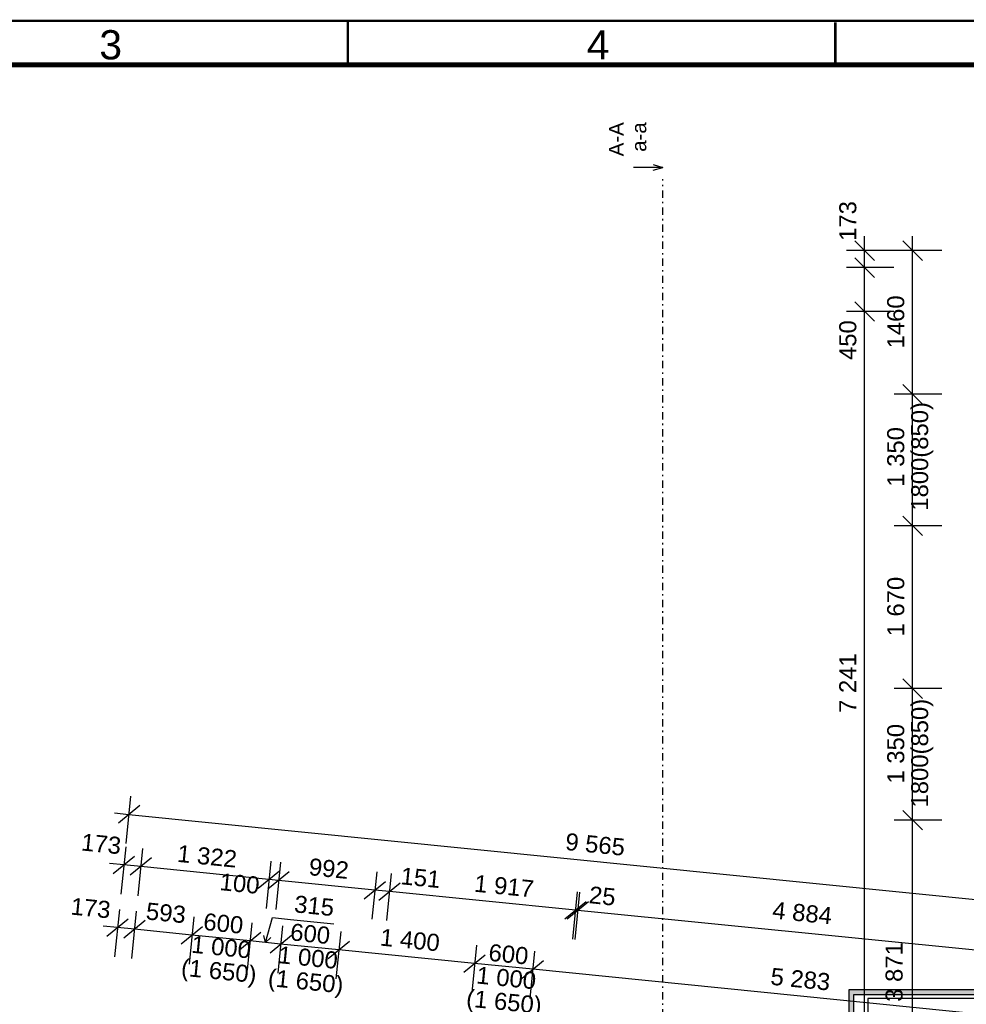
# Model space of a CAD drawing. Extents: x -12025 to 39812, y -30157 to 12.
# Tile 24 of 59: x 11033 to 20743, y -10090 to 12. Entities that reach past the tile are written whole.
import ezdxf
from ezdxf.enums import TextEntityAlignment as Align

# ---------------------------------------------------------------- set-up
doc = ezdxf.new("R2010")
doc.units = 0
doc.header["$MEASUREMENT"] = 0
doc.linetypes.add('Čerchovaná S', pattern=[175, 75, -42.5, 15, -42.5])
for name, color, linetype in [('OÚ Dukovany půdorys kóty 2NP', 7, 'Continuous'), ('OÚ Dukovany půdorys podklad 2NP', 7, 'Continuous'), ('Ramecek', 7, 'Continuous')]:
    doc.layers.add(name, color=color, linetype=linetype)
doc.styles.add('Arial', font='txt')

msp = doc.modelspace()

# ---------------------------------------------------------------- linework, layer by layer
at = {"layer": 'OÚ Dukovany půdorys kóty 2NP', "color": 1, "linetype": 'Continuous'}
for p, q in [((19700, -2357), (19700, -2207)), ((20193, -2357), (20193, -2207)), ((19600, -2257), (19800, -2457)), ((20293, -2457), (20093, -2257)), ((20000, -2357), (19513, -2357)), ((19700, -2531), (19700, -2357)), ((20493, -2357), (20005, -2357)), ((20193, -3831), (20193, -2357)), ((19800, -2631), (19600, -2431)), ((19800, -2631), (19600, -2431)), ((20000, -2531), (19513, -2531)), ((20000, -2531), (19513, -2531)), ((19700, -2981), (19700, -2531)), ((19600, -2881), (19800, -3081)), ((19600, -2881), (19800, -3081)), ((20000, -2981), (19513, -2981)), ((20000, -2981), (19513, -2981)), ((19700, -10222), (19700, -2981)), ((20093, -3731), (20293, -3931)), ((20093, -3731), (20293, -3931)), ((20493, -3831), (20005, -3831)), ((20493, -3831), (20005, -3831)), ((20193, -5181), (20193, -3831)), ((20093, -5081), (20293, -5281)), ((20093, -5081), (20293, -5281)), ((20493, -5181), (20005, -5181)), ((20493, -5181), (20005, -5181)), ((20193, -6851), (20193, -5181)), ((20093, -6751), (20293, -6951)), ((20093, -6751), (20293, -6951)), ((20493, -6851), (20005, -6851)), ((20493, -6851), (20005, -6851)), ((20193, -8201), (20193, -6851)), ((12124, -8439), (12173, -7954)), ((12264, -8051), (12045, -8230)), ((12005, -8126), (12154, -8141)), ((12154, -8141), (21671, -9100)), ((20093, -8101), (20293, -8301)), ((20093, -8101), (20293, -8301)), ((20493, -8201), (20005, -8201)), ((20493, -8201), (20005, -8201)), ((20193, -12072), (20193, -8201)), ((12121, -8473), (12072, -8958)), ((11993, -8749), (12211, -8570)), ((12293, -8490), (12245, -8975)), ((12102, -8659), (11953, -8644)), ((12275, -8677), (12102, -8659)), ((12384, -8587), (12165, -8766)), ((12384, -8587), (12165, -8766)), ((13590, -8808), (12275, -8677)), ((13590, -8808), (12275, -8677)), ((13590, -8808), (12275, -8677)), ((13608, -8622), (13560, -9107)), ((13708, -8632), (13659, -9117)), ((13480, -8898), (13699, -8719)), ((13480, -8898), (13699, -8719)), ((13480, -8898), (13699, -8719)), ((13799, -8729), (13580, -8908)), ((13799, -8729), (13580, -8908)), ((13799, -8729), (13580, -8908)), ((14695, -8731), (14647, -9216)), ((14695, -8731), (14647, -9216)), ((14845, -8746), (14796, -9231)), ((13689, -8818), (13590, -8808)), ((14677, -8917), (13689, -8818)), ((14677, -8917), (13689, -8818)), ((14567, -9007), (14786, -8828)), ((14567, -9007), (14786, -8828)), ((14717, -9022), (14936, -8843)), ((14717, -9022), (14936, -8843)), ((14826, -8932), (14677, -8917)), ((14826, -8932), (14677, -8917)), ((14826, -8932), (14677, -8917)), ((16734, -9124), (14826, -8932)), ((16734, -9124), (14826, -8932)), ((16752, -8937), (16704, -9422)), ((16752, -8937), (16704, -9422)), ((16777, -8940), (16728, -9425)), ((16777, -8940), (16728, -9425)), ((16624, -9213), (16843, -9034)), ((16624, -9213), (16843, -9034)), ((16624, -9213), (16843, -9034)), ((16868, -9037), (16649, -9216)), ((16868, -9037), (16649, -9216)), ((16868, -9037), (16649, -9216)), ((12056, -9116), (12007, -9601)), ((12229, -9134), (12180, -9619)), ((12818, -9193), (12770, -9678)), ((16758, -9126), (16734, -9124)), ((21618, -9614), (16758, -9126)), ((12037, -9303), (11888, -9288)), ((11928, -9392), (12147, -9213)), ((12319, -9231), (12101, -9410)), ((12319, -9231), (12101, -9410)), ((12690, -9469), (12909, -9290)), ((12690, -9469), (12909, -9290)), ((13415, -9253), (13367, -9738)), ((13553, -9455), (13628, -9200)), ((13628, -9200), (13811, -9218)), ((13628, -9200), (13811, -9218)), ((13729, -9284), (13680, -9769)), ((13811, -9218), (14257, -9263)), ((12210, -9320), (12037, -9303)), ((12800, -9379), (12210, -9320)), ((12800, -9379), (12210, -9320)), ((13397, -9439), (12800, -9379)), ((13397, -9439), (12800, -9379)), ((13287, -9529), (13506, -9350)), ((13287, -9529), (13506, -9350)), ((13553, -9455), (13536, -9382)), ((13601, -9560), (13820, -9381)), ((13601, -9560), (13820, -9381)), ((14326, -9344), (14277, -9829)), ((13710, -9471), (13397, -9439)), ((13553, -9455), (13608, -9403)), ((14307, -9531), (13710, -9471)), ((14307, -9531), (13710, -9471)), ((14307, -9531), (13710, -9471)), ((14198, -9620), (14417, -9441)), ((14198, -9620), (14417, -9441)), ((15718, -9484), (15670, -9969)), ((15700, -9670), (14307, -9531)), ((15590, -9760), (15809, -9581)), ((15590, -9760), (15809, -9581)), ((16315, -9544), (16267, -10029)), ((16297, -9730), (15700, -9670)), ((16297, -9730), (15700, -9670)), ((16297, -9730), (15700, -9670)), ((16187, -9820), (16406, -9641)), ((16187, -9820), (16406, -9641)), ((21553, -10258), (16297, -9730))]:
    msp.add_line(p, q, dxfattribs=at)
at = {"layer": 'OÚ Dukovany půdorys podklad 2NP', "color": 154, "linetype": 'Continuous'}
for p, q in [((17630, -1503), (17330, -1503)), ((17530, -1473), (17630, -1503)), ((17530, -1533), (17630, -1503))]:
    msp.add_line(p, q, dxfattribs=at)
at = {"layer": 'OÚ Dukovany půdorys podklad 2NP', "color": 154, "linetype": 'Čerchovaná S'}
msp.add_line((17630, -25789), (17630, -1623), dxfattribs=at)
at = {"layer": 'OÚ Dukovany půdorys podklad 2NP', "color": 1, "linetype": 'Continuous'}
for p, q in [((21250, -9940), (19539, -9940)), ((19539, -9940), (19539, -12070)), ((19589, -9990), (21200, -9990)), ((19589, -12020), (19589, -9990))]:
    msp.add_line(p, q, dxfattribs=at)
msp.add_lwpolyline([(19733, -11980), (20893, -11980), (20893, -10030), (19733, -10030)], close=True, dxfattribs=at)
at = {"layer": 'OÚ Dukovany půdorys podklad 2NP', "color": 19, "linetype": 'Continuous'}
for points in [[(19539, -9940), (19589, -9990), (21250, -9940), (21200, -9990)], [(19539, -12070), (19589, -12020), (19539, -9940), (19589, -9990)]]:
    msp.add_solid(points, dxfattribs=at)
at = {"layer": 'Ramecek', "color": 7, "linetype": 'Continuous'}
for points, const_width in [([(0, -28600), (39800, -28600), (39800, 0), (0, 0)], 25), ([(400, -28150), (39400, -28150), (39400, -450), (400, -450)], 50)]:
    msp.add_lwpolyline(points, close=True, dxfattribs=dict(at, const_width=const_width))
at = {"layer": 'Ramecek', "color": 7, "linetype": 'Continuous', "const_width": 25}
for points in [[(14400, -6), (14400, -450)], [(19400, -15), (19400, -460)]]:
    msp.add_lwpolyline(points, dxfattribs=at)

# ---------------------------------------------------------------- texts
at = {"layer": 'OÚ Dukovany půdorys kóty 2NP', "color": 1, "linetype": 'Continuous', "style": 'Arial'}
for s, rotation, p in [('173', 90, (19615, -2257)), ('1460', 90, (20107, -3360)), ('450', 90, (19615, -3479)), ('1800(850)', 90, (20352, -5025)), ('1\xa0350', 90, (20107, -4779)), ('1\xa0670', 90, (20107, -6315)), ('7\xa0241', 90, (19615, -7100)), ('1800(850)', 90, (20352, -8070)), ('1\xa0350', 90, (20107, -7825)), ('173', 354.2718, (11658, -8510)), ('9\xa0565', 354.2448, (16624, -8505)), ('1\xa0322', 354.2718, (12643, -8627)), ('992', 354.2718, (13993, -8763)), ('100', 354.2718, (13078, -8917)), ('151', 354.2718, (14934, -8857)), ('1\xa0917', 354.2718, (15689, -8933)), ('25', 354.2718, (16866, -9051)), ('315', 354.2718, (13843, -9145)), ('173', 354.2718, (11550, -9168)), ('593', 354.2718, (12322, -9218)), ('4\xa0884', 354.2718, (18748, -9208)), ('600', 354.2718, (12911, -9326)), ('600', 354.2718, (13802, -9432)), ('1 000', 354.2718, (12787, -9559)), ('1\xa0400', 354.2718, (14724, -9486)), ('600', 354.2718, (15836, -9642)), ('1 000', 354.2718, (13678, -9666)), ('3\xa0871', 90, (20090, -10064)), ('(1 650)', 354.2718, (12683, -9795)), ('(1 650)', 354.2718, (13574, -9901)), ('1 000', 354.2718, (15712, -9875)), ('5\xa0283', 354.2718, (18729, -9888)), ('(1 650)', 354.2718, (15608, -10111))]:
    msp.add_text(s, height=175, rotation=rotation, dxfattribs=at).set_placement(p)
at = {"layer": 'OÚ Dukovany půdorys podklad 2NP', "color": 154, "linetype": 'Continuous', "style": 'Arial'}
for s, p in [('A-A', (17227, -1040)), ('a-a', (17461, -1040))]:
    msp.add_text(s, height=150, rotation=90, dxfattribs=at).set_placement(p, align=Align.RIGHT)
at = {"layer": 'Ramecek', "color": 7, "linetype": 'Continuous', "style": 'Arial'}
for s, p in [('3', (11850, -395)), ('4', (16850, -395))]:
    msp.add_text(s, height=300, dxfattribs=at).set_placement(p)

doc.saveas('drawing.dxf')
